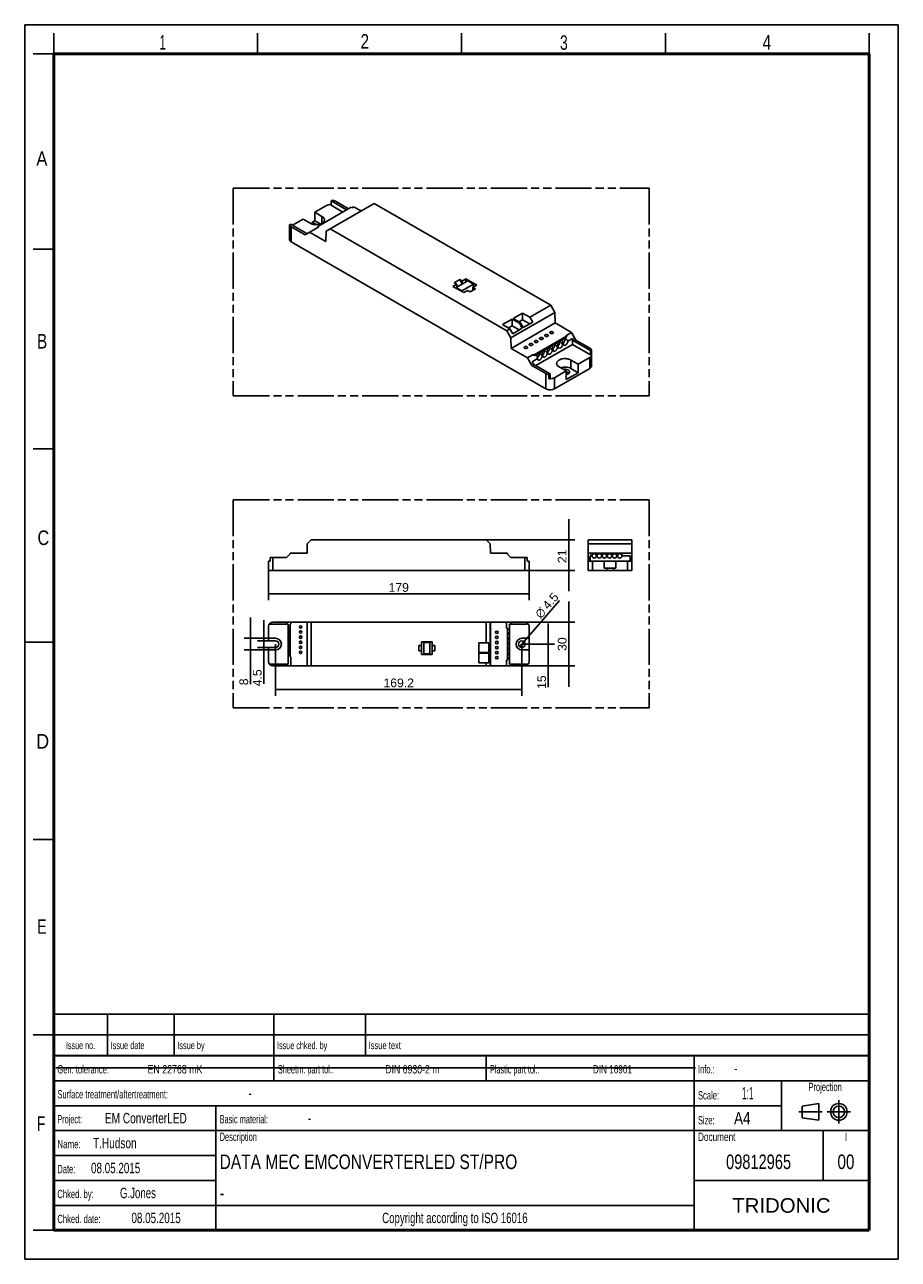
# Model space of a CAD drawing. Header units: millimetres. Extents: x 0 to 210, y 0 to 297.
import ezdxf
from ezdxf.enums import TextEntityAlignment as Align

# ---------------------------------------------------------------- set-up
doc = ezdxf.new("R2010")
doc.units = ezdxf.units.MM
doc.header["$LTSCALE"] = 19.36
doc.linetypes.add('CENTER', pattern=[0.6, 0.375, -0.075, 0.075, -0.075])
doc.linetypes.add('PHANTOM', pattern=[0.8, 0.45, -0.05, 0.1, -0.05, 0.1, -0.05])
doc.layers.get('0').update_dxf_attribs({"linetype": 'CONTINUOUS'})
for name, color, linetype in [('DEFAULT_1', 7, 'CENTER'), ('DEFAULT_3', 7, 'PHANTOM'), ('Z_AXIS', 7, 'CONTINUOUS'), ('Z_DIM_3D', 7, 'CONTINUOUS'), ('Z_NOTICE', 7, 'CONTINUOUS')]:
    doc.layers.add(name, color=color, linetype=linetype)
doc.styles.add('TEXTSTYLE_2', font='txt', dxfattribs={"width": 0.75})
doc.styles.add('TEXTSTYLE_3', font='helveticaneueltw1g-ltcn.otf')
doc.styles.add('TEXTSTYLE_4', font='gdt', dxfattribs={"width": 0.7})
doc.styles.add('TEXTSTYLE_5', font='arial.ttf')
doc.dimstyles.new('DIMSTYLE_1', dxfattribs={"dimtxt": 2.1, "dimasz": 3.5, "dimexe": 1.5, "dimexo": 0, "dimgap": 0.525, "dimtad": 1, "dimdec": 1, "dimlfac": 2.857143, "dimdsep": 46, "dimtxsty": 'TEXTSTYLE_3', "dimcen": 0.09, "dimclrt": 5, "dimadec": 1, "dimazin": 2, "dimtp": 0.5, "dimtm": 0.5, "dimtfac": 1, "dimtdec": 1, "dimtofl": 0, "dimtmove": 0, "dimatfit": 3, "dimfxl": 1, "dimtolj": 1, "dimarcsym": 0})
doc.dimstyles.new('DIMSTYLE_2', dxfattribs={"dimtxt": 2.1, "dimasz": 3.5, "dimexe": 1.5, "dimexo": 0, "dimgap": 0.525, "dimtad": 1, "dimdec": 1, "dimlfac": 2.857143, "dimdsep": 46, "dimtxsty": 'TEXTSTYLE_3', "dimcen": 0.09, "dimclrt": 5, "dimadec": 1, "dimazin": 2, "dimtp": 0.2, "dimtm": 0.2, "dimtfac": 1, "dimtdec": 1, "dimtofl": 0, "dimtmove": 0, "dimatfit": 3, "dimfxl": 1, "dimtolj": 1, "dimarcsym": 0})
doc.dimstyles.new('DIMSTYLE_3', dxfattribs={"dimtxt": 2.1, "dimasz": 3.5, "dimexe": 1.5, "dimexo": 0, "dimgap": 0.525, "dimtad": 1, "dimdec": 1, "dimlfac": 2.857143, "dimdsep": 46, "dimtxsty": 'TEXTSTYLE_3', "dimcen": 0.09, "dimadec": 1, "dimazin": 2, "dimtp": 0.2, "dimtm": 0.2, "dimtfac": 1, "dimtdec": 1, "dimtofl": 0, "dimtmove": 0, "dimatfit": 3, "dimfxl": 1, "dimtolj": 1, "dimarcsym": 0})
doc.dimstyles.new('DIMSTYLE_4', dxfattribs={"dimtxt": 2.1, "dimasz": 3.5, "dimexe": 1.5, "dimexo": 0, "dimgap": 0.525, "dimtad": 1, "dimdec": 1, "dimlfac": 2.857143, "dimdsep": 46, "dimtxsty": 'TEXTSTYLE_3', "dimcen": 0.09, "dimadec": 1, "dimazin": 2, "dimtp": 0.1, "dimtm": 0.1, "dimtfac": 1, "dimtdec": 1, "dimtofl": 0, "dimtmove": 0, "dimatfit": 3, "dimfxl": 1, "dimtolj": 1, "dimarcsym": 0})
doc.dimstyles.new('DIMSTYLE_5', dxfattribs={"dimtxt": 2.1, "dimasz": 3.5, "dimexe": 1.5, "dimexo": 0, "dimgap": 0.525, "dimtad": 1, "dimdec": 1, "dimlfac": 2.857143, "dimdsep": 46, "dimtxsty": 'TEXTSTYLE_3', "dimcen": 0.09, "dimadec": 1, "dimazin": 2, "dimtp": 0.5, "dimtm": 0.5, "dimtfac": 1, "dimtdec": 1, "dimtofl": 0, "dimtmove": 0, "dimatfit": 3, "dimfxl": 1, "dimtolj": 1, "dimarcsym": 0})
doc.dimstyles.new('DIMSTYLE_6', dxfattribs={"dimtxt": 2.1, "dimasz": 3.5, "dimexe": 1.5, "dimexo": 0, "dimtad": 1, "dimdec": 1, "dimlfac": 2.857143, "dimdsep": 46, "dimtxsty": 'TEXTSTYLE_3', "dimcen": 0.09, "dimclrt": 5, "dimadec": 1, "dimazin": 2, "dimtp": 0.1, "dimtm": 0.1, "dimtfac": 1, "dimtdec": 1, "dimtmove": 0, "dimatfit": 2, "dimfxl": 1, "dimtolj": 1, "dimarcsym": 0})

# ---------------------------------------------------------------- blocks, each defined once
blk = doc.blocks.new('PROJEKTIONSMETHODE_BL0', base_point=(192.31, 35.47))
at = {"color": 2, "linetype": 'CONTINUOUS'}
for p, q in [((186.91, 36.87), (190.91, 37.47)), ((186.91, 34.07), (186.91, 36.87)), ((190.91, 37.47), (190.91, 33.47)), ((190.91, 33.47), (186.91, 34.07))]:
    blk.add_line(p, q, dxfattribs=at)
for radius in [2, 1.4]:
    blk.add_circle((195.71, 35.47), radius, dxfattribs=at)
at = {"layer": 'DEFAULT_1', "color": 2, "linetype": 'CENTER'}
for p, q in [((195.71, 38.27), (195.71, 32.67)), ((191.71, 35.47), (186.11, 35.47)), ((192.91, 35.47), (198.5, 35.47))]:
    blk.add_line(p, q, dxfattribs=at)
blk = doc.blocks.new('*D0')
at = {"layer": 'Z_DIM_3D', "color": 2, "linetype": 'CONTINUOUS'}
for p, q in [((58.59, 165.71), (58.59, 158.55)), ((121.24, 165.71), (121.24, 158.55)), ((58.59, 160.05), (89.91, 160.05)), ((121.24, 160.05), (89.91, 160.05))]:
    blk.add_line(p, q, dxfattribs=at)
at = {"layer": 'Z_DIM_3D', "color": 5, "linetype": 'CONTINUOUS', "style": 'TEXTSTYLE_3'}
blk.add_text('179', height=2.1, dxfattribs=at).set_placement((89.91, 160.57), align=Align.CENTER)
blk = doc.blocks.new('_NONE')
blk = doc.blocks.new('*D1')
at = {"layer": 'Z_DIM_3D', "color": 2, "linetype": 'CONTINUOUS'}
for p, q in [((130.77, 173.06), (130.77, 178.06)), ((130.77, 178.06), (130.77, 169.38)), ((110.92, 173.06), (132.27, 173.06)), ((130.77, 160.71), (130.77, 169.38)), ((120.19, 165.71), (132.27, 165.71)), ((130.77, 165.71), (130.77, 160.71))]:
    blk.add_line(p, q, dxfattribs=at)
at = {"layer": 'Z_DIM_3D', "color": 5, "linetype": 'CONTINUOUS', "style": 'TEXTSTYLE_3'}
blk.add_text('21', height=2.1, rotation=90, dxfattribs=at).set_placement((130.24, 169.12), align=Align.CENTER)
blk = doc.blocks.new('*D2')
at = {"layer": 'Z_DIM_3D', "color": 2, "linetype": 'CONTINUOUS'}
for p, q in [((130.77, 153.24), (130.77, 158.24)), ((130.77, 158.24), (130.77, 147.99)), ((110.92, 153.24), (132.27, 153.24)), ((130.77, 137.74), (130.77, 147.99)), ((110.92, 142.74), (132.27, 142.74)), ((130.77, 142.74), (130.77, 137.74))]:
    blk.add_line(p, q, dxfattribs=at)
at = {"layer": 'Z_DIM_3D', "color": 5, "linetype": 'CONTINUOUS', "style": 'TEXTSTYLE_3'}
blk.add_text('30', height=2.1, rotation=90, dxfattribs=at).set_placement((130.24, 147.99), align=Align.CENTER)
blk = doc.blocks.new('*D3')
at = {"layer": 'Z_DIM_3D', "color": 6, "linetype": 'CONTINUOUS'}
for p, q in [((125.84, 147.99), (125.84, 152.99)), ((125.84, 152.99), (125.84, 145.37)), ((119.52, 147.99), (127.34, 147.99)), ((110.92, 142.74), (127.34, 142.74)), ((125.84, 137.66), (125.84, 145.37)), ((125.84, 142.74), (125.84, 137.66))]:
    blk.add_line(p, q, dxfattribs=at)
at = {"layer": 'Z_DIM_3D', "color": 6, "linetype": 'CONTINUOUS', "style": 'TEXTSTYLE_3'}
blk.add_text('15', height=2.1, rotation=90, dxfattribs=at).set_placement((125.31, 140.48), align=Align.RIGHT)
blk = doc.blocks.new('*D4')
at = {"layer": 'Z_DIM_3D', "color": 6, "linetype": 'CONTINUOUS'}
for p, q in [((57.47, 148.78), (57.47, 153.78)), ((57.47, 153.78), (57.47, 147.99)), ((58.54, 148.78), (55.97, 148.78)), ((58.51, 147.2), (55.97, 147.2)), ((57.47, 138.4), (57.47, 147.99)), ((57.47, 147.2), (57.47, 138.4))]:
    blk.add_line(p, q, dxfattribs=at)
at = {"layer": 'Z_DIM_3D', "color": 6, "linetype": 'CONTINUOUS', "style": 'TEXTSTYLE_3'}
blk.add_text('4.5', height=2.1, rotation=90, dxfattribs=at).set_placement((56.94, 141.93), align=Align.RIGHT)
blk = doc.blocks.new('*D5')
at = {"layer": 'Z_DIM_3D', "color": 6, "linetype": 'CONTINUOUS'}
for p, q in [((60.3, 147.99), (60.3, 135.58)), ((119.52, 147.99), (119.52, 135.58)), ((60.3, 137.08), (89.91, 137.08)), ((119.52, 137.08), (89.91, 137.08))]:
    blk.add_line(p, q, dxfattribs=at)
at = {"layer": 'Z_DIM_3D', "color": 6, "linetype": 'CONTINUOUS', "style": 'TEXTSTYLE_3'}
blk.add_text('169.2', height=2.1, dxfattribs=at).set_placement((89.91, 137.61), align=Align.CENTER)
blk = doc.blocks.new('*D6')
at = {"layer": 'Z_DIM_3D', "color": 2, "linetype": 'CONTINUOUS'}
for p, q in [((119.52, 147.99), (128.56, 158.45)), ((120.04, 148.59), (119.52, 147.99)), ((119.01, 147.4), (119.52, 147.99))]:
    blk.add_line(p, q, dxfattribs=at)
at = {"layer": 'Z_DIM_3D', "color": 5, "linetype": 'CONTINUOUS'}
for s, style, p in [('4.5', 'TEXTSTYLE_3', (125.86, 156.13)), ('n', 'TEXTSTYLE_4', (124.03, 154.01))]:
    blk.add_text(s, height=2.1, rotation=49.154, dxfattribs=dict(at, style=style)).set_placement(p)
blk = doc.blocks.new('*D7')
at = {"layer": 'Z_DIM_3D', "color": 2, "linetype": 'CONTINUOUS'}
for p, q in [((54.24, 149.39), (54.24, 154.39)), ((54.24, 154.39), (54.24, 147.99)), ((58.59, 149.39), (52.74, 149.39)), ((58.59, 146.59), (52.74, 146.59)), ((54.24, 138.32), (54.24, 147.99)), ((54.24, 146.59), (54.24, 138.32))]:
    blk.add_line(p, q, dxfattribs=at)
at = {"layer": 'Z_DIM_3D', "color": 5, "linetype": 'CONTINUOUS', "style": 'TEXTSTYLE_3'}
blk.add_text('8', height=2.1, rotation=90, dxfattribs=at).set_placement((53.71, 139.73), align=Align.RIGHT)

msp = doc.modelspace()

# ---------------------------------------------------------------- linework, layer by layer
at = {"color": 2, "linetype": 'CONTINUOUS'}
for p, q in [((0, 0), (0, 297)), ((0, 297), (210, 297)), ((210, 0), (210, 297)), ((7, 290), (7, 295)), ((56, 290), (56, 295)), ((105, 290), (105, 295)), ((154, 290), (154, 295)), ((203, 290), (203, 295)), ((7, 290), (2, 290)), ((7, 243), (2, 243)), ((7, 195), (2, 195)), ((0, 148.5), (7, 148.5)), ((7, 101), (2, 101)), ((6.914, 48.96), (6.914, 58.96)), ((6.914, 58.96), (202.914, 58.96)), ((19.914, 48.96), (19.914, 58.96)), ((35.914, 48.96), (35.914, 58.96)), ((59.914, 48.96), (59.914, 58.96)), ((81.914, 48.96), (81.914, 58.96)), ((202.914, 48.96), (202.914, 58.96)), ((7, 54), (2, 54)), ((6.914, 53.96), (202.914, 53.96)), ((6.914, 6.96), (6.914, 48.96)), ((6.914, 48.96), (202.914, 48.96)), ((6.914, 48.96), (202.914, 48.96)), ((59.914, 42.96), (59.914, 48.96)), ((110.914, 42.96), (110.914, 48.96)), ((160.914, 6.96), (160.914, 48.96)), ((202.914, 6.96), (202.914, 48.96)), ((6.914, 42.96), (202.914, 42.96)), ((181.914, 30.96), (181.914, 42.96)), ((6.914, 36.96), (181.914, 36.96)), ((45.914, 6.96), (45.914, 36.96)), ((6.914, 30.96), (202.914, 30.96)), ((191.914, 18.96), (191.914, 30.96)), ((6.914, 24.96), (45.914, 24.96)), ((6.914, 18.96), (45.914, 18.96)), ((160.914, 18.96), (202.914, 18.96)), ((6.914, 12.96), (160.914, 12.96)), ((7, 7), (2, 7)), ((6.914, 6.96), (202.914, 6.96)), ((0, 0), (210, 0))]:
    msp.add_line(p, q, dxfattribs=at)
at = {"color": 7, "linetype": 'CONTINUOUS'}
for p, q in [((78.445, 253.064), (70.49, 248.471)), ((84.039, 254.019), (72.442, 247.324)), ((73.637, 253.595), (73.637, 254.615)), ((73.637, 254.615), (77.384, 252.452)), ((76.501, 251.941), (73.637, 253.595)), ((78.622, 252.962), (78.445, 253.064)), ((78.622, 252.962), (79.064, 253.217)), ((80.857, 252.182), (79.064, 253.217)), ((126.486, 229.513), (84.039, 254.019)), ((63.914, 249.002), (67.839, 246.736)), ((67.397, 246.481), (70.667, 248.369)), ((72.404, 244.815), (68.457, 247.094)), ((70.49, 248.471), (70.49, 248.267)), ((70.667, 248.369), (70.49, 248.471)), ((72.442, 247.324), (72.404, 244.815)), ((115.879, 223.389), (73.432, 247.896)), ((104.564, 235.688), (103.238, 234.923)), ((103.238, 234.923), (103.857, 234.566)), ((103.698, 233.8), (106.491, 235.413)), ((104.564, 235.688), (105.183, 235.331)), ((104.564, 235.688), (105.165, 234.647)), ((106.076, 235.847), (105.183, 235.331)), ((105.183, 235.331), (105.183, 234.658)), ((106.076, 235.847), (106.076, 235.173)), ((108.656, 234.357), (106.076, 235.847)), ((106.491, 235.413), (107.905, 234.596)), ((103.857, 234.566), (102.947, 234.04)), ((102.947, 234.04), (105.528, 232.55)), ((105.112, 232.984), (103.698, 233.8)), ((103.698, 233.8), (103.698, 233.606)), ((103.857, 234.566), (103.857, 233.892)), ((107.905, 234.596), (105.112, 232.984)), ((105.112, 232.984), (105.112, 232.79)), ((105.528, 232.55), (106.438, 233.076)), ((106.438, 233.076), (107.057, 232.719)), ((108.382, 233.484), (107.057, 232.719)), ((107.764, 233.841), (108.656, 234.357)), ((107.764, 233.841), (108.382, 233.484)), ((107.764, 233.841), (107.764, 233.127)), ((107.905, 234.596), (107.905, 233.923)), ((126.486, 229.513), (121.465, 226.615)), ((126.486, 229.513), (127.476, 227.799)), ((117.17, 226.188), (114.872, 224.861)), ((127.476, 227.799), (116.869, 221.675)), ((118.948, 225.161), (117.17, 226.188)), ((117.17, 226.188), (117.17, 224.555)), ((119.687, 227.641), (117.389, 226.314)), ((119.167, 225.288), (117.389, 226.314)), ((119.687, 226.008), (118.804, 225.498)), ((121.465, 226.615), (119.687, 227.641)), ((119.687, 227.641), (119.687, 226.008)), ((121.401, 225.018), (119.687, 226.008)), ((121.465, 226.615), (122.14, 225.445)), ((127.476, 227.799), (127.514, 225.245)), ((116.65, 223.834), (114.872, 224.861)), ((116.65, 223.834), (115.879, 223.389)), ((115.879, 223.389), (116.869, 221.675)), ((117.17, 224.555), (116.286, 224.044)), ((116.65, 223.834), (117.325, 222.665)), ((127.514, 225.245), (116.907, 219.122)), ((118.884, 223.565), (117.17, 224.555)), ((117.325, 222.665), (119.623, 223.992)), ((119.167, 225.288), (118.948, 225.161)), ((118.948, 225.161), (119.623, 223.992)), ((119.167, 225.288), (119.842, 224.118)), ((119.842, 224.118), (122.14, 225.445)), ((131.461, 222.967), (127.514, 225.245)), ((130.047, 222.15), (131.461, 222.967)), ((131.461, 222.967), (132.521, 221.13)), ((116.907, 219.122), (116.869, 221.675)), ((130.223, 222.048), (122.445, 217.557)), ((131.691, 220.078), (122.852, 214.975)), ((130.223, 222.048), (130.047, 222.15)), ((130.223, 221.844), (130.223, 222.048)), ((132.079, 220.874), (131.691, 221.548)), ((131.691, 220.078), (131.691, 221.548)), ((136.004, 217.588), (131.691, 220.078)), ((132.521, 221.13), (132.079, 220.874)), ((132.079, 220.874), (136.004, 218.609)), ((120.854, 216.843), (116.907, 219.122)), ((120.854, 216.843), (122.268, 217.659)), ((121.915, 215.006), (120.854, 216.843)), ((122.445, 217.557), (122.268, 217.659)), ((122.268, 217.659), (122.445, 217.353)), ((122.445, 217.353), (122.445, 217.557)), ((136.004, 218.609), (136.004, 217.588)), ((122.357, 215.261), (121.915, 215.006)), ((122.357, 215.261), (121.968, 215.935)), ((122.357, 215.261), (126.281, 212.995)), ((126.281, 212.995), (126.281, 211.975)), ((67.921, 172.078), (68.901, 173.058)), ((110.921, 173.058), (68.901, 173.058)), ((110.921, 173.058), (111.901, 172.078)), ((135.472, 168.858), (135.472, 173.058)), ((135.472, 173.058), (145.972, 173.058)), ((145.972, 168.858), (145.972, 173.058)), ((63.976, 169.908), (62.926, 168.858)), ((63.801, 169.908), (63.801, 169.733)), ((67.883, 169.908), (63.801, 169.908)), ((67.921, 172.078), (67.883, 169.908)), ((111.939, 169.908), (111.901, 172.078)), ((116.021, 169.908), (111.939, 169.908)), ((116.896, 168.858), (115.846, 169.908)), ((116.021, 169.733), (116.021, 169.908)), ((135.472, 172.078), (145.972, 172.078)), ((135.472, 169.908), (145.972, 169.908)), ((135.909, 169.908), (135.909, 169.733)), ((143.784, 169.908), (143.784, 169.733)), ((135.909, 167.983), (135.909, 169.243)), ((145.534, 167.983), (145.534, 169.243)), ((59.041, 152.803), (63.311, 152.803)), ((62.926, 153.241), (62.926, 152.803)), ((62.926, 153.241), (116.896, 153.241)), ((63.801, 152.803), (63.801, 144.928)), ((63.976, 152.803), (63.801, 152.803)), ((63.976, 152.803), (63.976, 153.241)), ((67.883, 142.741), (67.883, 153.241)), ((67.921, 153.241), (67.921, 142.741)), ((68.901, 153.241), (68.901, 142.741)), ((110.921, 153.241), (110.921, 148.271)), ((111.901, 153.241), (111.901, 142.741)), ((111.939, 153.241), (111.939, 142.741)), ((115.846, 151.841), (115.846, 153.241)), ((116.021, 151.841), (115.846, 151.841)), ((116.021, 151.841), (116.021, 144.141)), ((116.511, 152.803), (120.781, 152.803)), ((116.896, 153.241), (116.896, 152.803)), ((97.943, 148.568), (95.388, 148.568)), ((95.388, 148.568), (95.388, 145.471)), ((97.943, 145.471), (97.943, 148.568)), ((94.776, 147.685), (95.388, 147.685)), ((94.776, 147.685), (94.776, 146.372)), ((94.776, 146.372), (95.388, 146.372)), ((95.966, 148.402), (97.366, 148.402)), ((95.966, 145.637), (95.966, 148.402)), ((97.366, 145.637), (95.966, 145.637)), ((97.366, 148.402), (97.366, 145.637)), ((97.943, 147.685), (98.556, 147.685)), ((97.943, 146.372), (98.556, 146.372)), ((98.556, 147.685), (98.556, 146.372)), ((109.161, 148.271), (111.589, 148.271)), ((109.161, 148.271), (109.161, 145.996)), ((109.161, 145.996), (111.589, 145.996)), ((109.161, 145.779), (111.589, 145.779)), ((109.161, 145.779), (109.161, 143.504)), ((110.921, 145.996), (110.921, 145.779)), ((111.589, 145.996), (111.589, 148.271)), ((111.589, 143.504), (111.589, 145.779)), ((59.041, 143.178), (63.311, 143.178)), ((62.926, 143.178), (62.926, 142.741)), ((62.926, 142.741), (116.896, 142.741)), ((63.976, 144.928), (63.801, 144.928)), ((63.976, 142.741), (63.976, 144.928)), ((95.388, 145.471), (97.943, 145.471)), ((109.161, 143.504), (111.589, 143.504)), ((110.921, 143.504), (110.921, 142.741)), ((116.021, 144.141), (115.846, 144.141)), ((115.846, 142.741), (115.846, 144.141)), ((116.511, 143.178), (120.781, 143.178)), ((116.896, 143.178), (116.896, 142.741)), ((7.468, 46.042), (161.268, 46.042))]:
    msp.add_line(p, q, dxfattribs=at)
for points, const_width in [([(7, 7), (7, 290)], 0.7), ([(7, 290), (203, 290)], 0.7), ([(203, 7), (203, 290)], 0.7), ([(7, 49), (203, 49)], 0.5), ([(7, 7), (203, 7)], 0.7)]:
    msp.add_lwpolyline(points, dxfattribs=dict(at, const_width=const_width))
at = {"layer": 'DEFAULT_3', "color": 7, "linetype": 'PHANTOM'}
for p, q in [((50.129, 257.68), (50.129, 207.68)), ((50.129, 257.68), (150.129, 257.68)), ((150.129, 257.68), (150.129, 207.68)), ((50.129, 207.68), (150.129, 207.68)), ((50.129, 182.68), (50.129, 132.68)), ((50.129, 182.68), (150.129, 182.68)), ((150.129, 182.68), (150.129, 132.68)), ((50.129, 132.68), (150.129, 132.68))]:
    msp.add_line(p, q, dxfattribs=at)
at = {"layer": 'Z_AXIS', "color": 7, "linetype": 'CONTINUOUS'}
for p, q in [((72.558, 253.503), (69.73, 251.87)), ((73.892, 254.763), (73.637, 254.615)), ((74.68, 254.524), (77.826, 252.707)), ((66.902, 250.237), (64.338, 248.757)), ((66.902, 250.237), (68.634, 249.237)), ((69.73, 249.829), (69.111, 249.472)), ((69.73, 251.87), (69.73, 249.829)), ((69.73, 251.87), (71.462, 250.87)), ((71.062, 249.06), (69.73, 249.829)), ((63.634, 245.338), (63.634, 247.992)), ((63.914, 249.002), (63.659, 248.855)), ((63.659, 247.834), (63.659, 248.855)), ((64.073, 248.4), (67.397, 246.481)), ((69.111, 249.472), (69.111, 249.033)), ((70.101, 248.9), (69.111, 249.472)), ((64.073, 244.726), (125.238, 209.413)), ((130.223, 221.844), (122.445, 217.353)), ((129.312, 220.175), (129.491, 220.278)), ((130.549, 220.889), (131.691, 221.548)), ((132.521, 221.13), (135.845, 219.211)), ((124.362, 217.317), (124.541, 217.42)), ((125.599, 218.031), (125.779, 218.135)), ((126.837, 218.746), (127.016, 218.849)), ((128.074, 219.46), (128.253, 219.564)), ((135.845, 216.965), (133.016, 215.332)), ((136.259, 218.756), (136.004, 218.609)), ((136.259, 217.735), (136.004, 217.588)), ((136.259, 217.735), (136.259, 218.756)), ((136.284, 214.924), (136.284, 217.578)), ((121.915, 215.006), (125.238, 213.087)), ((121.968, 215.935), (123.304, 216.706)), ((135.845, 214.312), (127.36, 209.413)), ((130.188, 213.699), (128.456, 214.7)), ((133.016, 215.332), (131.284, 216.333)), ((133.016, 213.291), (131.284, 214.291)), ((133.016, 215.332), (133.016, 213.291)), ((126.281, 212.995), (126.026, 212.848)), ((126.026, 211.827), (126.026, 212.848)), ((126.281, 211.975), (126.026, 211.827)), ((130.188, 213.699), (127.36, 212.066)), ((130.188, 213.699), (130.188, 211.658)), ((133.016, 213.291), (130.188, 211.658)), ((135.909, 169.733), (143.784, 169.733)), ((58.586, 165.708), (58.586, 167.983)), ((58.586, 167.983), (59.041, 167.983)), ((59.041, 167.983), (59.041, 168.858)), ((59.041, 168.858), (62.926, 168.858)), ((116.896, 168.858), (120.781, 168.858)), ((120.781, 167.983), (120.781, 168.858)), ((120.781, 167.983), (121.236, 167.983)), ((121.236, 165.708), (121.236, 167.983)), ((135.472, 165.708), (135.472, 168.858)), ((135.472, 168.858), (135.909, 168.858)), ((135.657, 167.983), (135.657, 168.858)), ((135.657, 167.983), (145.787, 167.983)), ((136.383, 169.243), (135.909, 169.243)), ((137.608, 169.243), (137.431, 169.243)), ((138.833, 169.243), (138.656, 169.243)), ((139.322, 167.983), (139.322, 166.233)), ((140.058, 169.243), (139.881, 169.243)), ((141.283, 169.243), (141.106, 169.243)), ((142.122, 167.983), (142.122, 166.233)), ((142.508, 169.243), (142.331, 169.243)), ((145.534, 169.243), (143.556, 169.243)), ((145.534, 168.858), (145.972, 168.858)), ((145.787, 167.983), (145.787, 168.858)), ((145.972, 165.708), (145.972, 168.858)), ((58.586, 165.708), (121.236, 165.708)), ((135.472, 165.708), (145.972, 165.708)), ((139.322, 166.233), (142.122, 166.233)), ((139.934, 166.233), (139.934, 165.708)), ((141.509, 166.233), (141.509, 165.708)), ((58.586, 152.191), (58.586, 148.778)), ((59.041, 153.056), (59.041, 152.803)), ((59.636, 153.241), (62.926, 153.241)), ((63.311, 143.178), (63.311, 152.803)), ((116.511, 143.178), (116.511, 152.803)), ((116.896, 153.241), (120.186, 153.241)), ((120.781, 153.056), (120.781, 152.803)), ((121.236, 152.191), (121.236, 143.791)), ((58.586, 149.391), (60.301, 149.391)), ((60.301, 148.778), (58.586, 148.778)), ((121.236, 149.391), (119.521, 149.391)), ((58.586, 147.203), (58.586, 143.791)), ((58.586, 147.203), (60.301, 147.203)), ((58.586, 146.591), (60.301, 146.591)), ((121.236, 146.591), (119.521, 146.591)), ((59.041, 143.178), (59.041, 142.926)), ((59.636, 142.741), (62.926, 142.741)), ((116.896, 142.741), (120.186, 142.741)), ((120.781, 143.178), (120.781, 142.926))]:
    msp.add_line(p, q, dxfattribs=at)
at = {"layer": 'Z_AXIS', "color": 9, "linetype": 'CONTINUOUS'}
for p, q in [((71.462, 250.87), (71.462, 249.237)), ((64.073, 244.726), (64.073, 248.4)), ((135.845, 214.312), (135.845, 216.965)), ((131.284, 216.333), (131.284, 214.291)), ((125.238, 209.413), (125.238, 213.087)), ((127.36, 209.413), (127.36, 212.066)), ((59.636, 165.708), (59.636, 168.858)), ((120.186, 165.708), (120.186, 168.858)), ((136.522, 165.708), (136.522, 167.983)), ((144.922, 165.708), (144.922, 167.983))]:
    msp.add_line(p, q, dxfattribs=at)
at = {"layer": 'Z_AXIS', "color": 7, "linetype": 'CONTINUOUS'}
for centre, radius in [((136.907, 169.208), 0.525), ((138.132, 169.208), 0.525), ((139.357, 169.208), 0.525), ((140.582, 169.208), 0.525), ((141.807, 169.208), 0.525), ((143.032, 169.208), 0.525), ((66.321, 152.121), 0.297), ((66.321, 150.896), 0.297), ((66.321, 149.671), 0.297), ((66.321, 148.446), 0.297), ((113.501, 150.835), 0.297), ((113.501, 149.61), 0.297), ((113.501, 148.385), 0.297), ((119.521, 147.991), 0.787), ((66.321, 147.221), 0.297), ((66.321, 145.996), 0.297), ((113.501, 147.16), 0.297), ((113.501, 145.935), 0.297), ((113.501, 144.71), 0.297)]:
    msp.add_circle(centre, radius, dxfattribs=at)
for centre, radius, start, end in [((128.641, 220.135), 0.672, 359.9709, 3.39594), ((130.232, 220.236), 0.743, 176.76972, 179.97388), ((129.878, 220.849), 0.672, 359.9709, 3.39594), ((123.691, 217.277), 0.672, 359.9709, 3.39594), ((125.283, 217.378), 0.743, 176.76972, 179.97388), ((124.929, 217.991), 0.672, 359.9709, 3.39594), ((126.52, 218.093), 0.743, 176.76972, 179.97388), ((126.166, 218.706), 0.672, 359.9709, 3.39594), ((127.757, 218.807), 0.743, 176.76972, 179.97388), ((127.404, 219.42), 0.672, 359.9709, 3.39594), ((128.995, 219.522), 0.743, 176.76972, 179.97388), ((124.045, 216.664), 0.743, 176.76972, 179.97388), ((59.636, 152.191), 1.05, 90, 180), ((120.186, 152.191), 1.05, 0, 90), ((60.301, 147.991), 1.4, 270, 90), ((60.301, 147.991), 0.787, 270, 90), ((119.521, 147.991), 1.4, 90, 270), ((59.636, 143.791), 1.05, 180, 270), ((120.186, 143.791), 1.05, 270, 360)]:
    msp.add_arc(centre, radius, start, end, dxfattribs=at)
for centre, major_axis, ratio, start_param, end_param in [((127.58, 219.093), (-0.53, 0.919), 0.577347, -1.5040845, 1.5040759), ((128.818, 219.808), (-0.53, 0.919), 0.577347, -1.5040845, 1.5040759), ((130.055, 220.522), (-0.53, 0.919), 0.577347, -1.5040845, 1.5040759), ((123.868, 216.95), (-0.53, 0.919), 0.577347, -1.5040845, 1.5040759), ((125.106, 217.665), (-0.53, 0.919), 0.577347, -1.5040845, 1.5040759), ((126.343, 218.379), (-0.53, 0.919), 0.577347, -1.5040845, 1.5040759), ((63.276, 151.806), (0.525, 0), 1, 4.7791051, 7.7872655), ((116.546, 151.15), (0.525, 0), 1, 1.6375125, 4.6456728), ((63.276, 150.581), (0.525, 0), 1, 4.7791051, 7.7872655), ((63.276, 149.356), (0.525, 0), 1, 4.7791051, 7.7872655), ((63.276, 148.131), (0.525, 0), 1, 4.7791051, 7.7872655), ((116.546, 149.925), (0.525, 0), 1, 1.6375125, 4.6456728), ((116.546, 148.7), (0.525, 0), 1, 1.6375125, 4.6456728), ((63.276, 146.906), (0.525, 0), 1, 4.7791051, 7.7872655), ((63.276, 145.681), (0.525, 0), 1, -1.5040802, 1.5040802), ((116.546, 147.475), (0.525, 0), 1, 1.6375125, 4.6456728), ((116.546, 146.25), (0.525, 0), 1, 1.6375125, 4.6456728), ((116.546, 145.025), (0.525, 0), 1, 1.6375125, 4.6456728)]:
    msp.add_ellipse(centre, major_axis=major_axis, ratio=ratio, start_param=start_param, end_param=end_param, dxfattribs=at)
for points, knots in [([(73.637, 253.757), (73.441, 253.758), (73.068, 253.719), (72.711, 253.591), (72.558, 253.503)], [0, 0, 0, 0, 0.525569, 1, 1, 1, 1]), ([(74.68, 254.524), (74.566, 254.589), (74.308, 254.695), (74.036, 254.747), (73.892, 254.763)], [0, 0, 0, 0, 0.4758922, 1, 1, 1, 1]), ([(68.634, 249.237), (68.782, 249.151), (69.117, 249.013), (69.664, 248.904), (70.241, 248.888), (70.804, 248.967), (71.305, 249.134), (71.653, 249.346), (71.858, 249.551), (71.966, 249.711), (72.033, 249.88), (72.048, 249.996), (72.048, 250.053)], [0, 0, 0, 0, 0.1286863, 0.2702741, 0.4174304, 0.5617778, 0.6954482, 0.812714, 0.8646781, 0.9125112, 0.9571403, 1, 1, 1, 1]), ([(72.048, 250.053), (72.048, 250.129), (72.02, 250.288), (71.9, 250.509), (71.71, 250.709), (71.55, 250.819), (71.462, 250.87)], [0, 0, 0, 0, 0.2177709, 0.4509494, 0.7101992, 1, 1, 1, 1]), ([(63.658, 248.145), (63.654, 248.132), (63.64, 248.082), (63.634, 248.03), (63.634, 247.992)], [0, 0, 0, 0, 0.2536645, 1, 1, 1, 1]), ([(63.634, 247.992), (63.634, 247.952), (63.64, 247.898), (63.655, 247.847), (63.659, 247.834)], [0, 0, 0, 0, 0.7463261, 1, 1, 1, 1]), ([(63.659, 248.855), (63.688, 248.764), (63.805, 248.582), (63.975, 248.456), (64.073, 248.4)], [0, 0, 0, 0, 0.457804, 1, 1, 1, 1]), ([(63.634, 245.338), (63.634, 245.281), (63.655, 245.162), (63.745, 244.996), (63.888, 244.846), (64.007, 244.764), (64.073, 244.726)], [0, 0, 0, 0, 0.2177709, 0.4509494, 0.7101992, 1, 1, 1, 1]), ([(126.962, 223.104), (126.896, 223.142), (126.739, 223.185), (126.54, 223.175), (126.394, 223.126), (126.309, 223.074), (126.251, 223.008), (126.236, 222.955), (126.236, 222.931)], [0, 0, 0, 0, 0.269864, 0.5613178, 0.6954611, 0.8131398, 0.9128537, 1, 1, 1, 1]), ([(126.236, 222.931), (126.236, 222.898), (126.265, 222.824), (126.326, 222.778), (126.361, 222.757)], [0, 0, 0, 0, 0.4491927, 1, 1, 1, 1]), ([(126.361, 222.757), (126.426, 222.719), (126.584, 222.677), (126.782, 222.687), (126.928, 222.736), (127.014, 222.788), (127.071, 222.853), (127.086, 222.906), (127.086, 222.931)], [0, 0, 0, 0, 0.269864, 0.5613178, 0.6954611, 0.8131398, 0.9128537, 1, 1, 1, 1]), ([(127.086, 222.931), (127.086, 222.964), (127.057, 223.038), (126.997, 223.084), (126.962, 223.104)], [0, 0, 0, 0, 0.4491927, 1, 1, 1, 1]), ([(122.012, 220.247), (121.946, 220.285), (121.789, 220.327), (121.59, 220.317), (121.444, 220.269), (121.359, 220.216), (121.301, 220.151), (121.287, 220.098), (121.287, 220.073)], [0, 0, 0, 0, 0.269864, 0.5613178, 0.6954611, 0.8131398, 0.9128537, 1, 1, 1, 1]), ([(121.287, 220.073), (121.287, 220.04), (121.315, 219.966), (121.376, 219.92), (121.411, 219.9)], [0, 0, 0, 0, 0.4491927, 1, 1, 1, 1]), ([(121.411, 219.9), (121.477, 219.862), (121.634, 219.819), (121.833, 219.829), (121.979, 219.878), (122.064, 219.93), (122.122, 219.996), (122.137, 220.049), (122.137, 220.073)], [0, 0, 0, 0, 0.269864, 0.5613178, 0.6954611, 0.8131398, 0.9128537, 1, 1, 1, 1]), ([(122.137, 220.073), (122.136, 220.106), (122.108, 220.18), (122.047, 220.226), (122.012, 220.247)], [0, 0, 0, 0, 0.4491927, 1, 1, 1, 1]), ([(123.249, 220.961), (123.184, 220.999), (123.027, 221.042), (122.828, 221.032), (122.682, 220.983), (122.597, 220.931), (122.539, 220.865), (122.524, 220.812), (122.524, 220.788)], [0, 0, 0, 0, 0.269864, 0.5613178, 0.6954611, 0.8131398, 0.9128537, 1, 1, 1, 1]), ([(122.524, 220.788), (122.524, 220.755), (122.553, 220.681), (122.613, 220.634), (122.648, 220.614)], [0, 0, 0, 0, 0.4491927, 1, 1, 1, 1]), ([(122.648, 220.614), (122.714, 220.576), (122.871, 220.534), (123.07, 220.544), (123.216, 220.592), (123.301, 220.644), (123.359, 220.71), (123.374, 220.763), (123.374, 220.788)], [0, 0, 0, 0, 0.269864, 0.5613178, 0.6954611, 0.8131398, 0.9128537, 1, 1, 1, 1]), ([(123.374, 220.788), (123.374, 220.821), (123.345, 220.895), (123.285, 220.941), (123.249, 220.961)], [0, 0, 0, 0, 0.4491927, 1, 1, 1, 1]), ([(124.487, 221.676), (124.421, 221.713), (124.264, 221.756), (124.065, 221.746), (123.919, 221.697), (123.834, 221.645), (123.776, 221.58), (123.761, 221.527), (123.761, 221.502)], [0, 0, 0, 0, 0.269864, 0.5613178, 0.6954611, 0.8131398, 0.9128537, 1, 1, 1, 1]), ([(123.761, 221.502), (123.761, 221.469), (123.79, 221.395), (123.851, 221.349), (123.886, 221.329)], [0, 0, 0, 0, 0.4491927, 1, 1, 1, 1]), ([(123.886, 221.329), (123.952, 221.291), (124.109, 221.248), (124.307, 221.258), (124.453, 221.307), (124.539, 221.359), (124.597, 221.424), (124.611, 221.478), (124.611, 221.502)], [0, 0, 0, 0, 0.269864, 0.5613178, 0.6954611, 0.8131398, 0.9128537, 1, 1, 1, 1]), ([(124.611, 221.502), (124.611, 221.535), (124.582, 221.609), (124.522, 221.655), (124.487, 221.676)], [0, 0, 0, 0, 0.4491927, 1, 1, 1, 1]), ([(125.724, 222.39), (125.659, 222.428), (125.501, 222.47), (125.303, 222.46), (125.157, 222.412), (125.071, 222.36), (125.014, 222.294), (124.999, 222.241), (124.999, 222.216)], [0, 0, 0, 0, 0.269864, 0.5613178, 0.6954611, 0.8131398, 0.9128537, 1, 1, 1, 1]), ([(124.999, 222.216), (124.999, 222.183), (125.028, 222.109), (125.088, 222.063), (125.123, 222.043)], [0, 0, 0, 0, 0.4491927, 1, 1, 1, 1]), ([(125.123, 222.043), (125.189, 222.005), (125.346, 221.962), (125.545, 221.973), (125.691, 222.021), (125.776, 222.073), (125.834, 222.139), (125.849, 222.192), (125.849, 222.216)], [0, 0, 0, 0, 0.269864, 0.5613178, 0.6954611, 0.8131398, 0.9128537, 1, 1, 1, 1]), ([(125.849, 222.216), (125.849, 222.25), (125.82, 222.323), (125.759, 222.37), (125.724, 222.39)], [0, 0, 0, 0, 0.4491927, 1, 1, 1, 1]), ([(126.951, 218.989), (127.012, 219.04), (127.126, 219.161), (127.257, 219.371), (127.344, 219.597), (127.368, 219.754), (127.368, 219.828)], [0, 0, 0, 0, 0.2491984, 0.51181, 0.7681108, 1, 1, 1, 1]), ([(127.368, 219.828), (127.368, 219.85), (127.365, 219.927), (127.346, 220.006), (127.32, 220.056)], [0, 0, 0, 0, 0.2736704, 1, 1, 1, 1]), ([(128.188, 219.703), (128.25, 219.754), (128.363, 219.875), (128.495, 220.085), (128.582, 220.311), (128.606, 220.468), (128.606, 220.543)], [0, 0, 0, 0, 0.2491984, 0.51181, 0.7681108, 1, 1, 1, 1]), ([(128.408, 219.179), (128.445, 219.157), (128.539, 219.133), (128.691, 219.163), (128.845, 219.248), (128.994, 219.379), (129.125, 219.547), (129.228, 219.738), (129.295, 219.936), (129.313, 220.07), (129.313, 220.134)], [0, 0, 0, 0, 0.0869345, 0.1864057, 0.3037968, 0.4376127, 0.5821157, 0.7294341, 0.87117, 1, 1, 1, 1]), ([(128.606, 220.543), (128.606, 220.564), (128.602, 220.642), (128.583, 220.72), (128.557, 220.77)], [0, 0, 0, 0, 0.2736704, 1, 1, 1, 1]), ([(129.426, 220.418), (129.487, 220.469), (129.601, 220.589), (129.732, 220.8), (129.819, 221.026), (129.843, 221.183), (129.843, 221.257)], [0, 0, 0, 0, 0.2491984, 0.51181, 0.7681108, 1, 1, 1, 1]), ([(129.49, 220.236), (129.49, 220.198), (129.495, 220.126), (129.525, 220.027), (129.574, 219.946), (129.62, 219.907), (129.645, 219.893)], [0, 0, 0, 0, 0.289745, 0.5490754, 0.7822183, 1, 1, 1, 1]), ([(129.645, 219.893), (129.682, 219.872), (129.777, 219.847), (129.928, 219.878), (130.083, 219.962), (130.231, 220.094), (130.362, 220.261), (130.465, 220.452), (130.532, 220.65), (130.55, 220.785), (130.55, 220.849)], [0, 0, 0, 0, 0.0869345, 0.1864057, 0.3037968, 0.4376127, 0.5821157, 0.7294341, 0.87117, 1, 1, 1, 1]), ([(129.843, 221.257), (129.843, 221.278), (129.84, 221.356), (129.821, 221.434), (129.795, 221.485)], [0, 0, 0, 0, 0.2736704, 1, 1, 1, 1]), ([(120.775, 219.532), (120.709, 219.57), (120.552, 219.613), (120.353, 219.603), (120.207, 219.554), (120.122, 219.502), (120.064, 219.436), (120.049, 219.383), (120.049, 219.359)], [0, 0, 0, 0, 0.269864, 0.5613178, 0.6954611, 0.8131398, 0.9128537, 1, 1, 1, 1]), ([(120.049, 219.359), (120.049, 219.326), (120.078, 219.252), (120.138, 219.206), (120.174, 219.185)], [0, 0, 0, 0, 0.4491927, 1, 1, 1, 1]), ([(120.174, 219.185), (120.239, 219.147), (120.396, 219.105), (120.595, 219.115), (120.741, 219.163), (120.826, 219.215), (120.884, 219.281), (120.899, 219.334), (120.899, 219.359)], [0, 0, 0, 0, 0.269864, 0.5613178, 0.6954611, 0.8131398, 0.9128537, 1, 1, 1, 1]), ([(120.899, 219.359), (120.899, 219.392), (120.87, 219.466), (120.81, 219.512), (120.775, 219.532)], [0, 0, 0, 0, 0.4491927, 1, 1, 1, 1]), ([(123.239, 216.846), (123.3, 216.897), (123.414, 217.017), (123.545, 217.228), (123.632, 217.454), (123.656, 217.611), (123.656, 217.685)], [0, 0, 0, 0, 0.2491984, 0.51181, 0.7681108, 1, 1, 1, 1]), ([(123.458, 216.321), (123.495, 216.299), (123.589, 216.275), (123.741, 216.306), (123.896, 216.39), (124.044, 216.521), (124.175, 216.689), (124.278, 216.88), (124.345, 217.078), (124.363, 217.213), (124.363, 217.277)], [0, 0, 0, 0, 0.0869345, 0.1864057, 0.3037968, 0.4376127, 0.5821157, 0.7294341, 0.87117, 1, 1, 1, 1]), ([(123.656, 217.685), (123.656, 217.706), (123.653, 217.784), (123.634, 217.862), (123.608, 217.913)], [0, 0, 0, 0, 0.2736704, 1, 1, 1, 1]), ([(124.476, 217.56), (124.538, 217.611), (124.651, 217.732), (124.782, 217.942), (124.869, 218.168), (124.893, 218.325), (124.893, 218.399)], [0, 0, 0, 0, 0.2491984, 0.51181, 0.7681108, 1, 1, 1, 1]), ([(124.54, 217.379), (124.54, 217.341), (124.546, 217.268), (124.575, 217.169), (124.624, 217.089), (124.671, 217.05), (124.695, 217.035)], [0, 0, 0, 0, 0.289745, 0.5490754, 0.7822183, 1, 1, 1, 1]), ([(124.695, 217.035), (124.733, 217.014), (124.827, 216.99), (124.978, 217.02), (125.133, 217.105), (125.282, 217.236), (125.413, 217.404), (125.516, 217.594), (125.583, 217.792), (125.601, 217.927), (125.601, 217.991)], [0, 0, 0, 0, 0.0869345, 0.1864057, 0.3037968, 0.4376127, 0.5821157, 0.7294341, 0.87117, 1, 1, 1, 1]), ([(124.893, 218.399), (124.893, 218.421), (124.89, 218.498), (124.871, 218.577), (124.845, 218.627)], [0, 0, 0, 0, 0.2736704, 1, 1, 1, 1]), ([(125.713, 218.274), (125.775, 218.325), (125.888, 218.446), (126.02, 218.656), (126.107, 218.883), (126.131, 219.039), (126.131, 219.114)], [0, 0, 0, 0, 0.2491984, 0.51181, 0.7681108, 1, 1, 1, 1]), ([(125.777, 218.093), (125.777, 218.055), (125.783, 217.983), (125.812, 217.884), (125.862, 217.803), (125.908, 217.764), (125.933, 217.75)], [0, 0, 0, 0, 0.289745, 0.5490754, 0.7822183, 1, 1, 1, 1]), ([(125.933, 217.75), (125.97, 217.728), (126.064, 217.704), (126.216, 217.734), (126.371, 217.819), (126.519, 217.95), (126.65, 218.118), (126.753, 218.309), (126.82, 218.507), (126.838, 218.641), (126.838, 218.706)], [0, 0, 0, 0, 0.0869345, 0.1864057, 0.3037968, 0.4376127, 0.5821157, 0.7294341, 0.87117, 1, 1, 1, 1]), ([(126.131, 219.114), (126.131, 219.135), (126.127, 219.213), (126.108, 219.291), (126.083, 219.341)], [0, 0, 0, 0, 0.2736704, 1, 1, 1, 1]), ([(127.015, 218.808), (127.015, 218.77), (127.021, 218.697), (127.05, 218.598), (127.099, 218.517), (127.145, 218.479), (127.17, 218.464)], [0, 0, 0, 0, 0.289745, 0.5490754, 0.7822183, 1, 1, 1, 1]), ([(127.17, 218.464), (127.208, 218.443), (127.302, 218.418), (127.453, 218.449), (127.608, 218.533), (127.756, 218.665), (127.887, 218.833), (127.991, 219.023), (128.058, 219.221), (128.075, 219.356), (128.075, 219.42)], [0, 0, 0, 0, 0.0869345, 0.1864057, 0.3037968, 0.4376127, 0.5821157, 0.7294341, 0.87117, 1, 1, 1, 1]), ([(128.252, 219.522), (128.252, 219.484), (128.258, 219.412), (128.287, 219.312), (128.337, 219.232), (128.383, 219.193), (128.408, 219.179)], [0, 0, 0, 0, 0.289745, 0.5490754, 0.7822183, 1, 1, 1, 1]), ([(136.259, 218.756), (136.23, 218.847), (136.113, 219.029), (135.943, 219.154), (135.845, 219.211)], [0, 0, 0, 0, 0.457804, 1, 1, 1, 1]), ([(135.845, 216.965), (135.911, 217.003), (136.03, 217.086), (136.173, 217.236), (136.263, 217.402), (136.284, 217.521), (136.284, 217.578)], [0, 0, 0, 0, 0.2898004, 0.5490465, 0.7822242, 1, 1, 1, 1]), ([(136.284, 217.578), (136.284, 217.618), (136.278, 217.671), (136.263, 217.722), (136.259, 217.735)], [0, 0, 0, 0, 0.7463261, 1, 1, 1, 1]), ([(123.303, 216.664), (123.303, 216.626), (123.308, 216.554), (123.338, 216.455), (123.387, 216.374), (123.433, 216.335), (123.458, 216.321)], [0, 0, 0, 0, 0.289745, 0.5490754, 0.7822183, 1, 1, 1, 1]), ([(131.284, 216.333), (131.136, 216.418), (130.801, 216.556), (130.254, 216.666), (129.677, 216.682), (129.114, 216.603), (128.613, 216.435), (128.265, 216.223), (128.061, 216.018), (127.952, 215.858), (127.885, 215.69), (127.87, 215.573), (127.87, 215.516)], [0, 0, 0, 0, 0.1286863, 0.2702741, 0.4174304, 0.5617778, 0.6954482, 0.812714, 0.8646781, 0.9125112, 0.9571403, 1, 1, 1, 1]), ([(127.87, 215.516), (127.87, 215.44), (127.898, 215.281), (128.018, 215.06), (128.209, 214.86), (128.368, 214.75), (128.456, 214.7)], [0, 0, 0, 0, 0.2177709, 0.4509494, 0.7101992, 1, 1, 1, 1]), ([(131.284, 214.291), (131.117, 214.388), (130.736, 214.538), (130.118, 214.641), (129.474, 214.627), (129.053, 214.537), (128.855, 214.47)], [0, 0, 0, 0, 0.2311381, 0.4864359, 0.7489355, 1, 1, 1, 1]), ([(130.995, 213.475), (130.995, 213.527), (130.971, 213.637), (130.872, 213.783), (130.719, 213.91), (130.445, 214.051), (130.031, 214.14), (129.683, 214.124), (129.511, 214.091)], [0, 0, 0, 0, 0.0877692, 0.1842505, 0.2945469, 0.4196231, 0.7029724, 1, 1, 1, 1]), ([(135.845, 214.312), (135.911, 214.35), (136.03, 214.432), (136.173, 214.582), (136.263, 214.748), (136.284, 214.867), (136.284, 214.924)], [0, 0, 0, 0, 0.2898003, 0.54905, 0.7822286, 1, 1, 1, 1]), ([(125.238, 213.087), (125.352, 213.021), (125.61, 212.916), (125.882, 212.863), (126.026, 212.848)], [0, 0, 0, 0, 0.4758922, 1, 1, 1, 1]), ([(126.026, 211.827), (126.264, 211.802), (126.624, 211.813), (127.068, 211.926), (127.269, 212.014), (127.36, 212.066)], [0, 0, 0, 0, 0.523308, 0.7719759, 1, 1, 1, 1]), ([(130.861, 213.169), (130.784, 213.253), (130.567, 213.393), (130.323, 213.462), (130.188, 213.485)], [0, 0, 0, 0, 0.4565129, 1, 1, 1, 1]), ([(130.188, 212.852), (130.233, 212.86), (130.397, 212.894), (130.558, 212.954), (130.665, 213.016)], [0, 0, 0, 0, 0.2659261, 1, 1, 1, 1]), ([(130.665, 213.016), (130.715, 213.044), (130.804, 213.106), (130.911, 213.218), (130.979, 213.343), (130.995, 213.432), (130.995, 213.475)], [0, 0, 0, 0, 0.2897731, 0.5490652, 0.7822234, 1, 1, 1, 1]), ([(125.238, 209.413), (125.389, 209.326), (125.739, 209.199), (126.299, 209.138), (126.859, 209.199), (127.209, 209.326), (127.36, 209.413)], [0, 0, 0, 0, 0.2372186, 0.5000005, 0.7627822, 1, 1, 1, 1])]:
    msp.add_open_spline(points, degree=3, knots=knots, dxfattribs=at)

# ---------------------------------------------------------------- block references
at = {"color": 2, "linetype": 'CONTINUOUS'}
msp.add_blockref('PROJEKTIONSMETHODE_BL0', (192.305, 35.47), dxfattribs=at)

# ---------------------------------------------------------------- texts
at = {"color": 5, "linetype": 'CONTINUOUS', "style": 'TEXTSTYLE_2'}
for s, width, p in [('1', 0.571429, (32.414, 291)), ('2', 0.785714, (80.731, 291.24)), ('3', 0.714286, (128.684, 290.943)), ('4', 0.785714, (177.383, 290.991)), ('A', 0.857143, (2.787, 263.048)), ('B', 0.785714, (2.959, 219.099)), ('C', 0.833333, (3.07, 171.834)), ('D', 0.904762, (2.807, 122.857)), ('E', 0.714286, (3.002, 78.302)), ('F', 0.714286, (2.922, 30.897))]:
    msp.add_text(s, height=3.5, dxfattribs=dict(at, width=width)).set_placement(p)
at = {"layer": 'Z_NOTICE', "color": 5, "linetype": 'CONTINUOUS', "style": 'TEXTSTYLE_2'}
for s, height, width, p in [('Issue no.', 1.8, 0.698413, (13.414, 50.56)), ('Projection', 2, 0.652381, (192.414, 40.46)), ('I', 2, 0.642857, (197.414, 28.46)), ('Copyright according to ISO 16016', 2.5, 0.694196, (103.414, 8.71))]:
    msp.add_text(s, height=height, dxfattribs=dict(at, width=width)).set_placement(p, align=Align.CENTER)
for s, height, width, p in [('Issue date ', 1.8, 0.707792, (20.664, 50.56)), ('Issue by ', 1.8, 0.71164, (36.664, 50.56)), ('Issue chked. by', 1.8, 0.698413, (60.664, 50.56)), ('Issue text ', 1.8, 0.694805, (82.664, 50.56)), ('Gen. tolerance:', 2, 0.657143, (7.851, 44.71)), ('EN 22768 mK', 2, 0.792208, (29.53, 44.71)), ('Sheetm. part tol.:', 2, 0.662698, (60.851, 44.71)), ('DIN 6930-2 m', 2, 0.78373, (86.672, 44.71)), ('Plastic part tol.:', 2, 0.632275, (111.851, 44.71)), ('DIN 16901', 2, 0.73545, (136.577, 44.71)), ('Info.: ', 2, 0.622449, (161.851, 44.71)), ('-', 2.5, 0.714286, (170.565, 44.71)), ('Surface treatment/aftertreatment: ', 2, 0.67577, (7.851, 38.71)), ('-', 2.5, 0.714286, (53.803, 38.71)), ('Scale:  ', 2, 0.660714, (161.851, 38.46)), ('1:1', 3, 0.5, (172.422, 38.46)), ('Project: ', 2, 0.634921, (7.851, 32.71)), ('EM ConverterLED', 2.5, 0.725397, (19.28, 32.71)), ('Basic material: ', 2, 0.66369, (46.851, 32.71)), ('-', 2.5, 0.714286, (68.089, 32.71)), ('Size: ', 2, 0.646825, (161.851, 32.46)), (' A4', 3, 0.809524, (169.613, 32.46)), ('Description', 2, 0.670996, (46.851, 28.46)), ('Document', 2, 0.738095, (161.851, 28.46)), ('Name: ', 2, 0.714286, (7.851, 26.71)), ('T.Hudson', 2.5, 0.723214, (16.422, 26.71)), ('Date: ', 2, 0.674603, (7.851, 20.71)), ('08.05.2015', 2.5, 0.707143, (15.946, 20.71)), ('Chked. by: ', 2, 0.683983, (7.851, 14.71)), ('G.Jones', 2.5, 0.693878, (22.899, 14.71)), ('Chked. date: ', 2, 0.684982, (7.851, 8.71)), ('08.05.2015', 2.5, 0.707143, (25.661, 8.71))]:
    msp.add_text(s, height=height, dxfattribs=dict(at, width=width)).set_placement(p)
at = {"layer": 'Z_NOTICE', "color": 7, "linetype": 'CONTINUOUS', "style": 'TEXTSTYLE_2'}
for s, width, p in [('DATA MEC EMCONVERTERLED ST/PRO', 0.797619, (46.851, 21.71)), ('-', 0.714286, (46.851, 14.21))]:
    msp.add_text(s, height=3.5, dxfattribs=dict(at, width=width)).set_placement(p)
for s, width, p in [('09812965', 0.75, (176.414, 21.71)), ('00', 0.785714, (197.414, 21.71))]:
    msp.add_text(s, height=3.5, dxfattribs=dict(at, width=width)).set_placement(p, align=Align.CENTER)
at = {"layer": 'Z_NOTICE', "color": 5, "linetype": 'CONTINUOUS', "style": 'TEXTSTYLE_5'}
msp.add_text('TRIDONIC', height=3.5, dxfattribs=at).set_placement((181.914, 11.21), align=Align.CENTER)

# ---------------------------------------------------------------- dimensions: what is measured, and where the dimension line sits
at = {"layer": 'Z_DIM_3D', "color": 2, "linetype": 'CONTINUOUS'}
for base, p1, p2, picture, middle in [((130.769, 165.708), (110.921, 173.058), (120.186, 165.708), '*D1', (130.769, 168.905)), ((130.769, 142.741), (110.921, 153.241), (110.921, 142.741), '*D2', (130.769, 147.987)), ((54.237, 146.591), (58.586, 149.391), (58.586, 146.591), '*D7', (54.237, 139.027))]:
    dim = msp.add_linear_dim(base=base, p1=p1, p2=p2, angle=270, dimstyle='DIMSTYLE_2', override={"dimblk1": 'NONE', "dimblk2": 'NONE', "dimsah": 1}, dxfattribs=at)
    dim.commit()
    dim.dimension.update_dxf_attribs({"geometry": picture, "text_midpoint": middle, "dimtype": 160})
dim = msp.add_linear_dim(base=(121.236, 160.045), p1=(58.586, 165.708), p2=(121.236, 165.708), dimstyle='DIMSTYLE_1', override={"dimblk1": 'NONE', "dimblk2": 'NONE', "dimsah": 1}, dxfattribs=at)
dim.commit()
dim.dimension.update_dxf_attribs({"geometry": '*D0', "text_midpoint": (89.958, 160.045), "dimtype": 160})
dim = msp.add_diameter_dim_2p(p1=(120.036, 148.586), p2=(119.006, 147.395), text='%%c<>', dimstyle='DIMSTYLE_6', override={"dimpost": '<>', "dimblk1": 'NONE', "dimblk2": 'NONE', "dimsah": 1}, dxfattribs=at)
dim.commit()
dim.dimension.update_dxf_attribs({"geometry": '*D6', "text_midpoint": (125.304, 157.088), "dimtype": 163})
at = {"layer": 'Z_DIM_3D', "color": 6, "linetype": 'CONTINUOUS'}
for base, p1, p2, angle, dimstyle, picture, middle in [((57.467, 147.203), (55.967, 148.778), (55.967, 147.203), 270, 'DIMSTYLE_4', '*D4', (57.467, 140.147)), ((125.84, 147.991), (110.921, 142.741), (119.521, 147.991), 90, 'DIMSTYLE_3', '*D3', (125.84, 139.113)), ((60.301, 137.08), (119.521, 147.991), (60.301, 147.991), 180, 'DIMSTYLE_5', '*D5', (89.946, 137.08))]:
    dim = msp.add_linear_dim(base=base, p1=p1, p2=p2, angle=angle, dimstyle=dimstyle, override={"dimblk1": 'NONE', "dimblk2": 'NONE', "dimsah": 1}, dxfattribs=at)
    dim.commit()
    dim.dimension.update_dxf_attribs({"geometry": picture, "text_midpoint": middle, "dimtype": 160})

doc.saveas('drawing.dxf')
